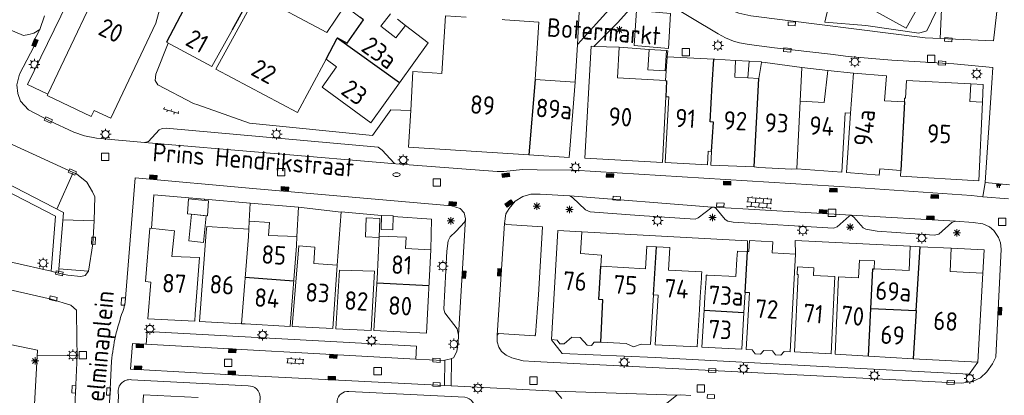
# Model space of a CAD drawing. Extents: x 168769 to 512904, y 516715 to 1559940.
# Tile 54 of 186: x 169092 to 169226, y 519363 to 519414. Entities that reach past the tile are written whole.
import ezdxf

# ---------------------------------------------------------------- set-up
doc = ezdxf.new("R2010")
doc.units = 0
doc.header["$MEASUREMENT"] = 0
doc.layers.get('0').update_dxf_attribs({"linetype": 'CONTINUOUS'})
for name, color, linetype, lineweight in [('B01_HOOFDGEBOUW', 10, 'CONTINUOUS', 0), ('B02_bijgebouw', 12, 'CONTINUOUS', 0), ('B07_scheidingsmuur', 14, 'CONTINUOUS', 25), ('Q04_wegmarkering', 7, 'CONTINUOUS', 0), ('Q21_LANTAARNPAAL', 7, 'CONTINUOUS', 18), ('Q23_kolk', 7, 'CONTINUOUS', 18), ('Q26_BOOM', 7, 'CONTINUOUS', 18), ('Q28_rioolput', 7, 'CONTINUOUS', 18), ('Q92_BRANDKRAAN', 7, 'CONTINUOUS', 0), ('Q96_STRAATKOLK', 7, 'CONTINUOUS', 0), ('S02_symb_open_verh', 7, 'CONTINUOUS', 13), ('T01_Muur', 10, 'CONTINUOUS', 0), ('T02_RASTER', 34, 'CONTINUOUS', 0), ('V00_kant_verharding', 252, 'CONTINUOUS', 0), ('V02_Kant_open_verh', 253, 'CONTINUOUS', 0), ('V11_VERKEERSDREMPEL', 7, 'CONTINUOUS', 0)]:
    doc.layers.add(name, color=color, linetype=linetype, lineweight=lineweight)
for name, color, linetype in [('B11_dakrand_hoofdgebouw', 20, 'CONTINUOUS'), ('S04_Talud', 7, 'CONTINUOUS'), ('Z02_Huisnummer', 253, 'CONTINUOUS'), ('Z06_STRAATNAAM', 7, 'CONTINUOUS')]:
    doc.layers.add(name, color=color, linetype=linetype)
doc.styles.add('ISOCP', font='isocp.shx', dxfattribs={"height": 1.8})

# ---------------------------------------------------------------- blocks, each defined once
blk = doc.blocks.new('Q21')
at = {"color": 0}
for points in [[(-1.5, 0), (-1, 0)], [(-1.06, 1.06), (-0.71, 0.71)], [(0, 1.5), (0, 1)], [(1.06, 1.06), (0.71, 0.71)], [(1.5, 0), (1, 0)], [(-1.06, -1.06), (-0.71, -0.71)], [(0, -1.5), (0, -1)], [(1.06, -1.06), (0.71, -0.71)]]:
    blk.add_lwpolyline(points, dxfattribs=at)
blk.add_circle((0, 0), 1, dxfattribs=at)
blk = doc.blocks.new('Q26')
at = {"color": 0}
for p, q in [((-1, 0), (1, 0)), ((-0.7, 0.7), (0.7, -0.7)), ((0.7, 0.7), (-0.7, -0.7)), ((0, 1), (0, -1))]:
    blk.add_line(p, q, dxfattribs=at)
blk = doc.blocks.new('Q28')
at = {"color": 0}
blk.add_lwpolyline([(1, 1), (1, -1), (-1, -1), (-1, 1)], close=True, dxfattribs=at)
blk = doc.blocks.new('Q23')
at = {"color": 0}
blk.add_lwpolyline([(0.99, -0.5), (-0.99, -0.5), (-0.99, 0.5), (0.99, 0.5), (0.99, -0.5)], dxfattribs=at)
blk = doc.blocks.new('Q96')
for p, q in [((-1, 0.88), (1, 0.88)), ((-1, 0.75), (1, 0.75)), ((-1, 0.63), (1, 0.63)), ((-1, 0.5), (1, 0.5)), ((-1, 0.38), (1, 0.38)), ((-1, 0.25), (1, 0.25)), ((-1, 0.12), (1, 0.12))]:
    blk.add_line(p, q)
at = {"color": 0}
blk.add_lwpolyline([(1, 1), (1, 0), (-1, 0), (-1, 1), (1, 1)], dxfattribs=at)
blk = doc.blocks.new('Q92')
at = {"color": 0}
blk.add_ellipse((0, 0), major_axis=(-0.991, 0), ratio=0.499983, start_param=1.570796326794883, end_param=7.853981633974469, dxfattribs=at)
blk = doc.blocks.new('S022')
at = {"color": 0}
for p, q in [((0.01, 1.15), (0.31, 1.15)), ((0.31, -2.3), (0.31, 2.3)), ((0.31, 2.1), (1.51, 2.1)), ((0.31, 0), (1.51, 0)), ((1.51, -2.3), (1.51, 2.3)), ((1.51, 1.05), (1.81, 1.05)), ((0.01, -1.15), (0.31, -1.15)), ((0.31, -2.1), (1.51, -2.1)), ((1.51, -1.05), (1.81, -1.05))]:
    blk.add_line(p, q, dxfattribs=at)
blk = doc.blocks.new('S026')
for p, q in [((0, 0), (4.4, 0)), ((0.2, 0.5), (0.2, 0)), ((1.2, 0), (1.2, -0.5)), ((2.2, 0.5), (2.2, 0)), ((3.2, 0), (3.2, -0.5)), ((4.2, 0.5), (4.2, 0))]:
    blk.add_line(p, q)
blk = doc.blocks.new('S024')
at = {"color": 0}
for p, q in [((0, 1.2), (6.7, 1.2)), ((0, 0), (6.7, 0)), ((0.2, 1.2), (0.2, 0)), ((1.25, 1.5), (1.25, 1.2)), ((1.25, 0), (1.25, -1.2)), ((2.3, 1.2), (2.3, 0)), ((3.35, 1.5), (3.35, 1.2)), ((3.35, 0), (3.35, -1.2)), ((4.4, 1.2), (4.4, 0)), ((5.45, 1.5), (5.45, 1.2)), ((5.45, 0), (5.45, -1.2)), ((6.5, 1.2), (6.5, 0)), ((0, -1.2), (6.7, -1.2)), ((0.2, -1.2), (0.2, -1.5)), ((2.3, -1.2), (2.3, -1.5)), ((4.4, -1.2), (4.4, -1.5)), ((6.5, -1.2), (6.5, -1.5))]:
    blk.add_line(p, q, dxfattribs=at)
blk = doc.blocks.new('S04')
at = {"color": 0}
for p, q in [((0, 0.5), (0.5, 0.5)), ((0, 0.25), (1, 0.25)), ((0, 0), (0.5, 0)), ((0, -0.25), (1, -0.25)), ((0, -0.5), (0.5, -0.5))]:
    blk.add_line(p, q, dxfattribs=at)

msp = doc.modelspace()

# ---------------------------------------------------------------- linework, layer by layer
at = {"layer": 'B01_HOOFDGEBOUW'}
for points in [[(169096.26, 519404.04), (169105.15, 519422.8)], [(169209.3, 519423.58), (169209.17, 519423.32), (169216.14, 519419.37), (169212.54, 519413.01), (169202.61, 519418.52)], [(169096.18, 519403.87), (169102.15, 519401.05), (169102.53, 519401.85), (169104.81, 519400.79), (169110.9, 519413.68), (169112.2, 519418.45)], [(169133.95, 519408.8), (169130.07, 519401.56), (169119.02, 519407.46), (169124.51, 519417.51)], [(169124.51, 519417.51), (169134.07, 519412.42), (169136.5, 519416.01), (169138.52, 519414.49)], [(169142.67, 519414.94), (169141.39, 519413.26), (169143.4, 519411.71), (169144.7, 519413.38)], [(169145.42, 519401.85), (169145.73, 519407.11), (169149.65, 519406.86), (169150.15, 519414.69), (169152.96, 519414.5)], [(169157.83, 519414.16), (169158.2, 519414.13)], [(169158.2, 519414.13), (169162.77, 519413.81), (169162.29, 519406.03)], [(169121.28, 519412.83), (169118.49, 519407.8)], [(169144.7, 519413.38), (169147.79, 519411.01), (169143.91, 519405.59)], [(169118.49, 519407.8), (169112.35, 519411.08)], [(169179.98, 519403.72), (169179.53, 519394.81), (169169.02, 519395.4), (169169.88, 519410.54)], [(169169.88, 519410.54), (169170.22, 519410.52)], [(169179.96, 519405.89), (169173.45, 519406.25), (169173.66, 519410.42), (169170.22, 519410.52)], [(169143.91, 519405.59), (169140.03, 519400.17), (169133.41, 519405), (169135.39, 519407.78), (169133.95, 519408.8)], [(169186.5, 519408.79), (169180.16, 519409.12), (169179.96, 519405.89)], [(169191.12, 519406.26), (169189.32, 519406.37), (169189.45, 519408.62), (169186.65, 519408.78), (169186.5, 519408.79)], [(169192.6, 519406.18), (169192.95, 519408.33)], [(169198.43, 519407.65), (169193.45, 519408.37), (169193.43, 519408.29), (169192.95, 519408.33)], [(169198.43, 519407.65), (169198.21, 519403.1)], [(169205.4, 519406.92), (169201.93, 519407.28), (169201.43, 519402.92), (169198.21, 519403.1)], [(169205.4, 519406.92), (169205.02, 519401.47)], [(169209.88, 519406.55), (169205.4, 519406.92)], [(169167.69, 519405.68), (169166.9, 519395.48), (169161.44, 519395.83)], [(169162.29, 519406.03), (169167.69, 519405.68)], [(169191.12, 519406.26), (169192.6, 519406.18)], [(169209.88, 519406.55), (169209.64, 519403.16), (169212.31, 519403.02)], [(169221.31, 519405.44), (169212.58, 519405.91), (169212.45, 519403.51), (169212.34, 519403.51)], [(169222.88, 519402.98), (169221.18, 519403.07), (169221.31, 519405.44)], [(169096.18, 519403.87), (169096.26, 519404.04)], [(169186.2, 519396.3), (169185.74, 519396.35), (169185.62, 519394.47), (169179.92, 519394.79), (169180.41, 519403.69), (169179.98, 519403.72)], [(169198.21, 519403.1), (169197.75, 519393.93)], [(169211.77, 519392.96), (169222.4, 519392.32), (169222.88, 519402.98)], [(169212.34, 519403.51), (169212.31, 519403.02)], [(169161.44, 519395.83), (169145.13, 519396.9), (169145.42, 519401.85)], [(169205.02, 519401.47), (169204.3, 519401.51), (169203.82, 519393.51), (169197.75, 519393.93)], [(169205.02, 519401.47), (169204.45, 519393.47)], [(169191.94, 519394.23), (169186.07, 519394.44), (169186.2, 519396.3)], [(169192.58, 519394.11), (169191.94, 519394.23)], [(169197.08, 519393.89), (169192.58, 519394.11)], [(169197.75, 519393.93), (169197.08, 519393.89)], [(169204.45, 519393.47), (169208.9, 519393.11)], [(169208.97, 519393.95), (169208.9, 519393.11)], [(169211.82, 519393.74), (169208.97, 519393.95)], [(169211.77, 519392.96), (169211.82, 519393.74)], [(169123.49, 519385.77), (169123.55, 519386.86), (169126.29, 519386.67), (169126.17, 519384.93), (169129.98, 519384.78), (169129.93, 519383.52), (169129.11, 519372.59), (169123.01, 519372.95), (169122.48, 519372.97)], [(169110.07, 519385.9), (169113.43, 519385.55), (169113.07, 519382.08), (169116.82, 519381.92), (169116.24, 519374.33), (169116.19, 519373.33), (169109.8, 519373.62), (169110.23, 519378.62), (169109.49, 519378.69), (169110.07, 519385.9)], [(169164.49, 519370.83), (169165.36, 519385.58), (169168.61, 519385.4)], [(169168.61, 519385.4), (169168.41, 519382.47), (169171.28, 519382.25), (169171.19, 519380.78)], [(169197.54, 519382.39), (169194.41, 519382.57), (169194.49, 519384.06), (169191.34, 519384.24), (169191.26, 519382.74), (169191.04, 519382.75)], [(169171.19, 519380.78), (169177.23, 519380.41), (169177.4, 519383.48), (169178.72, 519383.4)], [(169178.72, 519383.4), (169180.54, 519383.3), (169180.35, 519380.23), (169184.86, 519380.01)], [(169191.04, 519382.75), (169189.7, 519382.82), (169189.63, 519381.72)], [(169213.12, 519383.47), (169212.95, 519380.17), (169208.22, 519380.41)], [(169214.45, 519383.4), (169213.12, 519383.47)], [(169218.66, 519383.2), (169214.45, 519383.4)], [(169222.95, 519379.81), (169218.5, 519380.03), (169218.66, 519383.2)], [(169189.63, 519381.72), (169189.48, 519379.35), (169185.65, 519379.54)], [(169196.04, 519369.22), (169196.86, 519369.18), (169197.54, 519382.39)], [(169208.22, 519380.41), (169208.27, 519381.48), (169206.23, 519381.58), (169206.11, 519379.2), (169203.37, 519379.33), (169202.92, 519368.86), (169207.45, 519368.59)], [(169202.41, 519368.9), (169197.43, 519369.15), (169197.94, 519379.62), (169197.79, 519379.62), (169197.85, 519380.67), (169200.03, 519380.55), (169199.98, 519379.51), (169202.87, 519379.35), (169202.41, 519368.9)], [(169184.66, 519376.61), (169184.81, 519379.15)], [(169184.81, 519379.15), (169184.83, 519379.58)], [(169184.83, 519379.58), (169184.86, 519380.01)], [(169185.45, 519379.09), (169185.29, 519376.56)], [(169185.65, 519379.54), (169185.48, 519379.55), (169185.45, 519379.09)], [(169222.95, 519379.81), (169222.25, 519367.76)], [(169171.17, 519370.49), (169174.61, 519370.31), (169175.62, 519369.85), (169176.63, 519370.21), (169177.92, 519370.14), (169178.33, 519376.88)], [(169178.33, 519376.88), (169178.96, 519376.85)], [(169178.96, 519376.85), (169178.55, 519370.11), (169184.25, 519369.82), (169184.55, 519374.88)], [(169184.55, 519374.88), (169184.66, 519376.61)], [(169185.29, 519376.56), (169185.19, 519374.79)], [(169190.58, 519374.48), (169190.74, 519377.22)], [(169190.74, 519377.22), (169191.31, 519377.19), (169190.89, 519369.48), (169191.71, 519369.44)], [(169185.19, 519374.79), (169184.88, 519369.79), (169190.31, 519369.51), (169190.58, 519374.48)], [(169164.49, 519370.83), (169165.27, 519370.74), (169165.63, 519370.27), (169166.21, 519370.23), (169167.25, 519371.16), (169168.37, 519371.1), (169169.32, 519370.08), (169169.9, 519370.04), (169170.3, 519370.48), (169171.17, 519370.49)], [(169191.71, 519369.44), (169192.09, 519368.89), (169192.84, 519368.85), (169193.27, 519369.36)], [(169193.27, 519369.36), (169194.46, 519369.3)], [(169194.46, 519369.3), (169194.83, 519368.76), (169195.58, 519368.72), (169196.04, 519369.22)], [(169207.45, 519368.59), (169213.51, 519368.23)], [(169213.51, 519368.23), (169222.25, 519367.76)], [(169108.21, 519345.85), (169109.21, 519363.34), (169116.61, 519362.96)]]:
    msp.add_lwpolyline(points, dxfattribs=at)
for points in [[(169117.73, 519385.37), (169117.8, 519386.12), (169123.49, 519385.77), (169123.43, 519384.77), (169122.48, 519372.97), (169116.82, 519373.29)], [(169140.89, 519379.06), (169140.43, 519372.06), (169147.56, 519371.69), (169148.15, 519382.97), (169144.74, 519383.16), (169144.8, 519384.68), (169142.39, 519384.79), (169141.15, 519384.84)], [(169129.38, 519372.61), (169134.86, 519372.33), (169135.44, 519380.9), (169132.28, 519381.12), (169132.44, 519383.36), (169130.27, 519383.51)], [(169135.27, 519372.29), (169135.79, 519380.23), (169140.51, 519380.08), (169140.06, 519372.05)]]:
    msp.add_lwpolyline(points, close=True, dxfattribs=at)
at = {"layer": 'B02_bijgebouw'}
for points in [[(169179.9, 519407.21), (169177.54, 519407.37), (169177.72, 519410.11), (169180.08, 519409.96), (169179.9, 519407.21)], [(169192.95, 519408.33), (169192.95, 519408.43), (169191.29, 519408.52), (169191.12, 519406.26)], [(169118.03, 519389.62), (169117.88, 519387.59), (169115.2, 519387.85), (169115.34, 519389.87), (169118.03, 519389.62)], [(169117.37, 519383.96), (169117.69, 519387.57), (169115.71, 519387.79), (169115.38, 519384.18), (169117.37, 519383.96)], [(169141.23, 519387.21), (169141.13, 519384.67), (169139.29, 519384.76), (169139.4, 519387.31), (169141.23, 519387.21)], [(169141.47, 519387.64), (169141.4, 519385.74), (169143, 519385.68), (169143.07, 519387.58), (169141.47, 519387.64)]]:
    msp.add_lwpolyline(points, dxfattribs=at)
at = {"layer": 'B07_scheidingsmuur'}
for points in [[(169135.47, 519411.63), (169135.49, 519411.67), (169136.83, 519410.95), (169139.04, 519414.11), (169138.52, 519414.49)], [(169133.95, 519408.8), (169135.47, 519411.63)], [(169143.91, 519405.59), (169135.47, 519411.63)], [(169186.29, 519405.38), (169186.5, 519408.79)], [(169162.29, 519406.03), (169161.44, 519395.83)], [(169179.96, 519405.89), (169180.09, 519405.88), (169179.98, 519403.72)], [(169191.94, 519394.23), (169192.6, 519406.18)], [(169186.2, 519396.3), (169186.46, 519400.27), (169185.98, 519400.31), (169186.29, 519405.38)], [(169212.31, 519403.02), (169211.82, 519393.74)], [(169178.33, 519376.88), (169178.72, 519383.4)], [(169213.91, 519374.75), (169214.45, 519383.4)], [(169190.74, 519377.22), (169191.04, 519382.75)], [(169171.17, 519370.49), (169171.44, 519376.21), (169170.92, 519376.26), (169171.19, 519380.78)], [(169207.79, 519375.05), (169208.06, 519380.42), (169208.22, 519380.41)], [(169122.99, 519379.26), (169129.58, 519378.8)], [(169140.86, 519378.51), (169147.9, 519378.17)], [(169185.19, 519374.79), (169190.58, 519374.48)], [(169207.45, 519368.59), (169207.79, 519375.05)], [(169207.79, 519375.05), (169213.91, 519374.75)], [(169213.91, 519374.75), (169213.51, 519368.23)]]:
    msp.add_lwpolyline(points, dxfattribs=at)
at = {"layer": 'B11_dakrand_hoofdgebouw', "flags": 128}
msp.add_lwpolyline([(169121.28, 519412.83), (169122.9, 519415.73), (169116.47, 519419.03), (169112.35, 519411.08)], dxfattribs=at)
at = {"layer": 'Q04_wegmarkering'}
for points in [[(169217.18, 519411.6), (169217.39, 519416.5), (169224.92, 519416.17)], [(169180.36, 519410.25), (169175.72, 519410.67), (169176.01, 519415.41), (169180.64, 519414.98), (169180.36, 519410.25)], [(169099.71, 519393.46), (169084.77, 519400.26)], [(169109.35, 519397.51), (169143.4, 519394.64)], [(169166.99, 519390.28), (169186.26, 519388.75)], [(169186.56, 519388.76), (169205.1, 519387.66)], [(169102.54, 519386.9), (169102.36, 519383.78)], [(169152.85, 519387.18), (169151.91, 519371.43)], [(169205.1, 519387.66), (169219.22, 519386.86)], [(169157.16, 519371.42), (169158.13, 519386.55)], [(169102.36, 519383.78), (169101.77, 519380.1)], [(169146.1, 519368.19), (169146.2, 519369.93), (169109.7, 519371.93), (169109.6, 519370.18)], [(169100.21, 519368.69), (169099.11, 519343.85)], [(169165.04, 519363.85), (169181.5, 519363.31)]]:
    msp.add_lwpolyline(points, dxfattribs=at)
at = {"layer": 'T01_Muur'}
for points in [[(169118.63, 519339.56), (169115.6, 519341.94), (169105.57, 519347.26, -0.27083), (169104.95, 519348.67), (169105.66, 519358.78), (169105.83, 519363.36, -0.5435), (169107.61, 519365.38), (169123.4, 519364.54, -0.441905), (169125.02, 519363.02), (169124.68, 519357.1)], [(169154.12, 519361.24, 0.419505), (169152.77, 519363.01), (169137.05, 519363.8, 0.404555), (169135.44, 519362.51), (169135.06, 519354.83)]]:
    msp.add_lwpolyline(points, format="xyb", dxfattribs=at)
at = {"layer": 'T02_RASTER'}
for points in [[(169117.5, 519389.86), (169110.63, 519390.43), (169110.31, 519385.88)], [(169123.66, 519389.3), (169117.5, 519389.86), (169117.48, 519389.67)], [(169130.2, 519388.75), (169123.66, 519389.3), (169123.55, 519386.86)], [(169136, 519388.08), (169130.21, 519388.75), (169129.98, 519384.78)], [(169141.47, 519387.64), (169136, 519388.13), (169135.44, 519380.9)], [(169143.07, 519387.48), (169148.23, 519387.13), (169148.15, 519382.97)]]:
    msp.add_lwpolyline(points, dxfattribs=at)
at = {"layer": 'V00_kant_verharding'}
for p, q in [((169092.96, 519412.02), (169093.68, 519412.16)), ((169093.68, 519412.16), (169094.36, 519412.32)), ((169094.36, 519412.32), (169095.16, 519412.83))]:
    msp.add_line(p, q, dxfattribs=at)
for points in [[(169229.81, 519447.17), (169230.8, 519446.71), (169229.95, 519443.92), (169228.94, 519441.2), (169225.93, 519435.51), (169224.73, 519432.96), (169223.48, 519423.7), (169218.53, 519419.23), (169215.36, 519412.64), (169214.26, 519412.31), (169207.07, 519413.34), (169201.54, 519413.79), (169202.61, 519418.52)], [(169187.23, 519416.09), (169188.55, 519415.52), (169189.9, 519415.01), (169191.53, 519414.67), (169215.14, 519411.69), (169224.37, 519411.29), (169225.18, 519418.44), (169225.18, 519420.44), (169225.16, 519421.18), (169224.86, 519422.04), (169224.29, 519423.02), (169224.09, 519423.87), (169224.32, 519425.54), (169229.12, 519438.33), (169231.36, 519444.18)], [(169170.22, 519410.52), (169173.43, 519413.7), (169178.03, 519418.86), (169183.47, 519424.67), (169184.57, 519426.08), (169186.17, 519428.43), (169188.33, 519431.27)], [(169093.5, 519405.36), (169104.35, 519427.64)], [(169182.86, 519426.98), (169180.72, 519424.79), (169172.73, 519415.98), (169168.04, 519410.78)], [(169168.04, 519410.78), (169168.38, 519417.93), (169165.98, 519420)], [(169187.1, 519412.25), (169179.91, 519416.51)], [(169095.16, 519412.83), (169095.82, 519414.69)], [(169143.64, 519414.2), (169144.7, 519413.38)], [(169095.16, 519412.83), (169094.2, 519410.92), (169094.39, 519410.56), (169092.44, 519406.75), (169092.08, 519405.33), (169092.19, 519404.17), (169092.57, 519403.1), (169093.65, 519401.95), (169096.48, 519400.46), (169099.79, 519398.93), (169101.23, 519398.43), (169102.83, 519398.1), (169109.35, 519397.51), (169109.91, 519397.67), (169111.34, 519399.23), (169111.73, 519399.42), (169112.29, 519399.46), (169141.03, 519396.89), (169141.57, 519396.48), (169143.17, 519394.72), (169143.4, 519394.64), (169157.12, 519393.6), (169158.06, 519393.57), (169160.58, 519393.88)], [(169224.32, 519407.68), (169219, 519408.16), (169210.63, 519408.67), (169204.71, 519409.16), (169202.31, 519409.46), (169194.71, 519410.32), (169191.3, 519410.8), (169189.98, 519411.02), (169189.15, 519411.23), (169188.06, 519411.67), (169187.1, 519412.25)], [(169112.55, 519410.97), (169110.91, 519406.76), (169110.79, 519405.93), (169111.15, 519405.32), (169116.01, 519402.8), (169116.59, 519402.6), (169123.58, 519400.13), (169140.25, 519398.45), (169142.75, 519401.92), (169145.42, 519401.85)], [(169168.04, 519410.78), (169167.69, 519405.68)], [(169177.72, 519410.11), (169173.66, 519410.42)], [(169180.16, 519409.12), (169180.25, 519409.91), (169180.08, 519409.96)], [(169191.29, 519408.52), (169189.45, 519408.62)], [(169198.43, 519407.65), (169201.93, 519407.28)], [(169224.18, 519405.58), (169224.32, 519407.68)], [(169223.26, 519392.09), (169224.18, 519405.58)], [(169093.5, 519405.36), (169096.26, 519404.04)], [(169222.88, 519402.98), (169223, 519405.35), (169221.31, 519405.44)], [(169082.51, 519396.22), (169098.37, 519388.03), (169097.72, 519379.83)], [(169096.69, 519380.07), (169091.53, 519381.25), (169082.71, 519383.37), (169081.41, 519383.91), (169080.3, 519384.94), (169079.64, 519385.8), (169079.12, 519386.88), (169079.14, 519388.04), (169079.68, 519389.92), (169081.53, 519393.93), (169082.14, 519395.35)], [(169082.14, 519395.35), (169097.28, 519387.53), (169096.69, 519380.07)], [(169097.49, 519388.49), (169099.71, 519393.46)], [(169100.13, 519393.27), (169099.71, 519393.46)], [(169160.58, 519393.88), (169162.58, 519393.8), (169167.55, 519393.75)], [(169167.55, 519393.75), (169205.67, 519391.41), (169221.42, 519390.34), (169222.96, 519390.16)], [(169100.13, 519393.27), (169101.52, 519392.14), (169102.32, 519390.82)], [(169108.07, 519392.74), (169106.72, 519375.83)], [(169108.07, 519392.74), (169124.05, 519391.29), (169150.96, 519388.92), (169152.12, 519388.57), (169152.67, 519388.01), (169152.85, 519387.18), (169152.76, 519386.78), (169151.55, 519385.44), (169150.78, 519384.74), (169150.49, 519384.21), (169150.31, 519382.8), (169149.9, 519374.93), (169150.05, 519374.44), (169151.71, 519372.27), (169151.91, 519371.43), (169151.86, 519370.37), (169151.69, 519369.21), (169151.22, 519368.36), (169150.86, 519368.23)], [(169102.32, 519390.82), (169102.33, 519390.8), (169102.64, 519390.21)], [(169222.96, 519390.16), (169223.26, 519392.09)], [(169226.54, 519391.78), (169223.26, 519392.09)], [(169102.64, 519390.21), (169102.54, 519386.9)], [(169163.29, 519386.08), (169158.41, 519386.39), (169158.13, 519386.55), (169158.3, 519387.85), (169158.75, 519388.58), (169159.6, 519389.56), (169160.62, 519390.21), (169161.71, 519390.5), (169162.95, 519390.53), (169166.99, 519390.28), (169167.36, 519390.08), (169169.1, 519388.39), (169169.73, 519388.14), (169176.36, 519387.62), (169183.95, 519387.12), (169184.37, 519387.29), (169186.26, 519388.75), (169186.56, 519388.76), (169186.76, 519388.62), (169188.04, 519387.09), (169188.39, 519386.84), (169189.12, 519386.74), (169202.73, 519385.9), (169203.2, 519386.08), (169204.82, 519387.56), (169205.1, 519387.66), (169205.45, 519387.38), (169206.75, 519385.96), (169207.08, 519385.78), (169208.61, 519385.51), (169216.35, 519384.96), (169216.99, 519385.11), (169218.75, 519386.66), (169219.22, 519386.86), (169221.64, 519386.68), (169222.93, 519386.48), (169223.86, 519386.09), (169224.43, 519385.59), (169225.06, 519384.64), (169225.36, 519383.91), (169225.44, 519383.09), (169224.69, 519368.43), (169224.26, 519367.52), (169223.47, 519366.47), (169222.65, 519365.63), (169221.53, 519365.16), (169220.05, 519364.93), (169162.15, 519367.85), (169160.68, 519367.96), (169159.12, 519368.36), (169158.34, 519368.72), (169157.73, 519369.23), (169157.35, 519369.8), (169157.14, 519370.54), (169157.16, 519371.42), (169157.32, 519371.63), (169162.24, 519371.34), (169162.33, 519371.47), (169162.76, 519376.87), (169163.29, 519386.08)], [(169226.44, 519389.88), (169222.96, 519390.16)], [(169098.29, 519387.03), (169102.54, 519386.9)], [(169168.61, 519385.4), (169191.06, 519384.18), (169191.04, 519382.75)], [(169213.12, 519383.47), (169197.51, 519384.25), (169197.54, 519382.39)], [(169222.95, 519379.81), (169223.14, 519382.98), (169218.66, 519383.2)], [(169100.18, 519370.83), (169100.14, 519374.82), (169099.37, 519375.48), (169096.72, 519376.28), (169072.27, 519381.85)], [(169101.77, 519380.1), (169101.3, 519379.48), (169100.73, 519379.37), (169098.96, 519379.55), (169097.72, 519379.83)], [(169101.77, 519380.1), (169097.77, 519380.42)], [(169097.72, 519379.83), (169096.69, 519380.07)], [(169100.18, 519370.83), (169100.21, 519368.69)], [(169221.07, 519366.13), (169202.06, 519367.14), (169178.54, 519368.41), (169165.95, 519368.96), (169164.49, 519370.79)], [(169085.37, 519338.98), (169086.13, 519342.87), (169084.8, 519343.08), (169091.14, 519370.15), (169094.86, 519369.37), (169093.32, 519341.72), (169085.37, 519338.98)], [(169107.71, 519370.28), (169107.44, 519366.82), (169108.01, 519366.78)], [(169108.68, 519370.23), (169107.71, 519370.28)], [(169108.68, 519370.23), (169146.1, 519368.19)], [(169094.83, 519368.62), (169100.21, 519368.69)], [(169150.06, 519368.03), (169149.81, 519367.97), (169146.1, 519368.19)], [(169150.86, 519368.23), (169150.06, 519368.03)], [(169104.88, 519367.9), (169103.95, 519347.96)], [(169108.01, 519366.78), (169108.47, 519366.76)], [(169222.25, 519367.76), (169221.07, 519366.13)], [(169108.47, 519366.76), (169121.17, 519366.06), (169134.72, 519365.36), (169150, 519364.6)], [(169150, 519364.6), (169150.9, 519364.56)], [(169150.9, 519364.56), (169165.04, 519363.85)], [(169165.04, 519363.85), (169165.89, 519362.85)], [(169179.86, 519361.97), (169181.5, 519363.31), (169181.98, 519363.35), (169183.36, 519363.26)]]:
    msp.add_lwpolyline(points, dxfattribs=at)
for points in [[(169106.72, 519375.83, -0.046077), (169106.4, 519374.61)], [(169106.4, 519374.61, 0.059507), (169104.88, 519367.9)]]:
    msp.add_lwpolyline(points, format="xyb", dxfattribs=at)
at = {"layer": 'V02_Kant_open_verh'}
msp.add_lwpolyline([(168994.41, 519466.35), (168991.08, 519459.6), (169022.12, 519444.21), (169043.54, 519434.17), (169065.53, 519424.1), (169076.29, 519419.05), (169076.26, 519418.94), (169083.45, 519416.02), (169092.96, 519412.02)], dxfattribs=at)
at = {"layer": 'V11_VERKEERSDREMPEL'}
for points in [[(169150.86, 519368.23), (169150.96, 519368.25), (169150.9, 519364.56)], [(169150, 519364.6), (169150.06, 519368.03)]]:
    msp.add_lwpolyline(points, dxfattribs=at)

# ---------------------------------------------------------------- block references
at = {"layer": 'Q21_LANTAARNPAAL', "xscale": 0.5, "yscale": 0.5}
for p in [(169187.05, 519410.66), (169094.44, 519408.09), (169205.6, 519408.45), (169222.11, 519406.81), (169104.08, 519398.62), (169127.25, 519398.65), (169144.42, 519395.15), (169167.74, 519394.14), (169178.87, 519386.94), (169198.56, 519385.63), (169214.67, 519384.58), (169095.62, 519381.16), (169149.77, 519380.78), (169110.07, 519372.25), (169125.36, 519371.45), (169140.13, 519370.68), (169151.28, 519370.2), (169099.64, 519368.71), (169174.36, 519367.75), (169190.53, 519366.89), (169208.25, 519365.97), (169221.17, 519365.57), (169154.51, 519364.27)]:
    msp.add_blockref('Q21', p, dxfattribs=at)
at = {"layer": 'Q23_kolk'}
for p, xscale, yscale, rotation in [((169197.05, 519413.59), 0.5, 0.5, 357.8884709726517), ((169218.28, 519411.44), 0.5, 0.5, 356.8106118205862), ((169196.47, 519410.04), 0.4999999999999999, 0.4999999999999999, 355.68721511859), ((169217.42, 519408.27), 0.5, 0.5, 356.205985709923), ((169096.33, 519400.56), 0.4999999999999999, 0.4999999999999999, 334.3403548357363), ((169099.57, 519393.53), 0.5000000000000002, 0.5000000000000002, 155.0533697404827), ((169173.34, 519389.95), 0.5, 0.5, 356.46398825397), ((169187.38, 519389.08), 0.5, 0.5, 356.205985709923), ((169102.45, 519384.2), 0.5, 0.5, 85.68721511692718), ((169097.82, 519379.8), 0.5, 0.5, 167.4057755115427), ((169097, 519376.38), 0.5, 0.5, 167.7608455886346), ((169106.48, 519375.98), 0.4999999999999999, 0.4999999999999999, 266.533033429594), ((169148.92, 519368.02), 0.4999999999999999, 0.4999999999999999, 176.6385976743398), ((169186.28, 519366.63), 0.5, 0.5, 356.7245973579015), ((169099.78, 519364.09), 0.5, 0.5, 266.8106118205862), ((169104.47, 519363.8), 0.5, 0.5, 268.1099865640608), ((169148.93, 519364.75), 0.5, 0.5, 177.4150383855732), ((169218.58, 519365), 0.5, 0.5, 177.4150383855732), ((169186.1, 519363.1), 0.5, 0.5, 356.7676027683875)]:
    msp.add_blockref('Q23', p, dxfattribs=dict(at, xscale=xscale, yscale=yscale, rotation=rotation))
at = {"layer": 'Q26_BOOM', "xscale": 0.5, "yscale": 0.5}
for p in [(169173.7, 519412.77), (169162.51, 519388.9), (169166.95, 519388.44), (169150.87, 519386.9), (169186.31, 519387.34), (169204.98, 519386.06), (169219.44, 519385.27), (169094.53, 519367.93)]:
    msp.add_blockref('Q26', p, dxfattribs=at)
at = {"layer": 'Q28_rioolput', "xscale": 0.5, "yscale": 0.5}
for p in [(169182.7, 519409.76), (169215.94, 519408.83), (169104.03, 519395.59), (169127.87, 519393.51), (169148.97, 519392.08), (169202.51, 519387.97), (169225.56, 519386.77), (169101.01, 519368.72), (169120.68, 519367.68), (169140.95, 519366.54), (169162.07, 519365.26), (169184.73, 519364.21)]:
    msp.add_blockref('Q28', p, dxfattribs=at)
at = {"layer": 'Q92_BRANDKRAAN', "xscale": 0.5, "yscale": 0.5}
msp.add_blockref('Q92', (169143.51, 519393.16), dxfattribs=at)
at = {"layer": 'Q96_STRAATKOLK'}
for p, xscale, yscale, rotation in [((169094.29, 519411.1), 0.5, 0.5, 248.7985662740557), ((169110.52, 519392.59), 0.5, 0.5, 354.9108582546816), ((169158.28, 519393.35), 0.5, 0.5, 186.8205385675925), ((169172.43, 519393.3), 0.4999999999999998, 0.4999999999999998, 176.334968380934), ((169188.32, 519392.26), 0.4999999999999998, 0.4999999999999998, 176.334968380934), ((169128.35, 519391), 0.4999999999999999, 0.4999999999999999, 355.1254379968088), ((169202.72, 519391.31), 0.5, 0.5, 176.205985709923), ((169151.09, 519388.98), 0.5, 0.5, 354.8250660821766), ((169158.89, 519389.07), 0.5, 0.5, 37.51606325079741), ((169216.45, 519390.44), 0.5, 0.5, 176.3779709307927), ((169201.26, 519387.89), 0.5, 0.5, 354.7353461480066), ((169215.83, 519387.05), 0.5, 0.5, 356.7676027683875), ((169152.4, 519379.64), 0.4999999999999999, 0.4999999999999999, 266.5526131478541), ((169157.7, 519379.91), 0.5, 0.5, 86.37797093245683), ((169225.01, 519374.68), 0.4999999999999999, 0.4999999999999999, 267.0257101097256), ((169108.73, 519370.22), 0.5000000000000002, 0.5000000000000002, 176.9826835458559), ((169121.27, 519369.57), 0.4999999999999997, 0.4999999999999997, 176.9826835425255), ((169134.97, 519368.8), 0.5, 0.5, 175.9911007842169), ((169108.47, 519366.76), 0.4999999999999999, 0.4999999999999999, 356.9826835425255), ((169121.17, 519366.06), 0.5, 0.5, 357.9745825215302), ((169134.72, 519365.36), 0.5, 0.5, 358.0176417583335)]:
    msp.add_blockref('Q96', p, dxfattribs=dict(at, xscale=xscale, yscale=yscale, rotation=rotation))
at = {"layer": 'S02_symb_open_verh'}
for name, p, xscale, yscale, rotation in [('S026', (169111.88, 519402.06), 0.4999999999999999, 0.4999999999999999, 343.6995598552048), ('S024', (169190.99, 519389.48), 0.5, 0.5, 355.646569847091), ('S022', (169129.82, 519368.37), 0.5, 0.5, 266.5977006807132)]:
    msp.add_blockref(name, p, dxfattribs=dict(at, xscale=xscale, yscale=yscale, rotation=rotation))
at = {"layer": 'S04_Talud', "xscale": 0.5, "yscale": 0.5, "rotation": 265.3190289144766}
msp.add_blockref('S04', (169225.07, 519391.9), dxfattribs=at)

# ---------------------------------------------------------------- texts
at = {"layer": 'Z02_Huisnummer', "style": 'ISOCP'}
for s, rotation, p in [('20', 335.1068, (169102.9, 519412.2)), ('21', 330.9348, (169114.73, 519410.8)), ('23a', 324.4083, (169138.56, 519410.03)), ('22', 331.7772, (169123.59, 519406.76)), ('23', 324.4083, (169135.81, 519404.19)), ('89', 355.5399, (169153.39, 519401.47)), ('89a', 355.5399, (169162.28, 519401)), ('90', 357.1091, (169172.18, 519399.81)), ('91', 356.1725, (169181.18, 519399.63)), ('92', 356.8089, (169187.75, 519399.3)), ('93', 357.1407, (169193.33, 519399)), ('94a', 85.2681, (169207.95, 519396.95)), ('94', 356.553, (169199.37, 519398.6)), ('95', 357.465, (169215.34, 519397.52)), ('85', 355.9903, (169125.13, 519381.15)), ('81', 357.2691, (169142.73, 519379.76)), ('87', 356.6107, (169111.68, 519377.27)), ('86', 355.917, (169118.1, 519377.12)), ('76', 356.5111, (169166.01, 519377.58)), ('75', 356.5343, (169172.84, 519377.08)), ('74', 356.6238, (169179.75, 519376.56)), ('84', 355.9903, (169124.16, 519375.32)), ('83', 356.5574, (169131.09, 519376.02)), ('73a', 356.8074, (169185.72, 519375.65)), ('69a', 356.4303, (169208.32, 519376.25)), ('82', 356.3431, (169136.36, 519374.91)), ('80', 357.2691, (169142.32, 519374.22)), ('72', 357.028, (169192.06, 519373.79)), ('71', 354.9143, (169198.51, 519373.21)), ('70', 354.0745, (169203.63, 519372.96)), ('73', 356.8074, (169185.71, 519371.02)), ('68', 356.6737, (169216.18, 519372.17)), ('69', 356.433, (169209.01, 519370.29))]:
    msp.add_text(s, height=2.5, rotation=rotation, dxfattribs=at).set_placement(p)
at = {"layer": 'Z06_STRAATNAAM', "style": 'ISOCP'}
for s, rotation, p in [('Botermarkt', 355.5203, (169163.8, 519411.89)), ('Prins Hendrikstraat', 355.5815, (169110.38, 519394.98)), ('Wilhelminaplein', 84.7166, (169103.34, 519356.59))]:
    msp.add_text(s, height=2.5, rotation=rotation, dxfattribs=at).set_placement(p)

doc.saveas('drawing.dxf')
